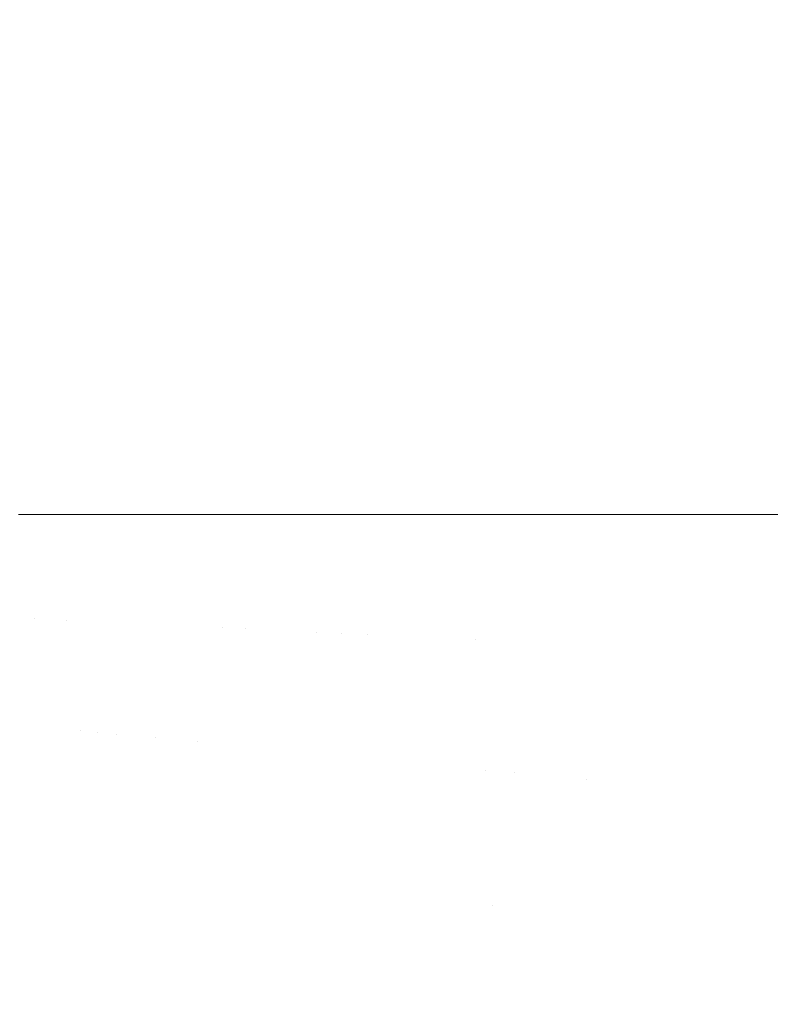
# Model space of a CAD drawing. Header units: centimetres. Extents: x -17.1 to 18.2, y 4.2 to 6.
# Tile 252 of 256: x 6.3717 to 6.4224, y 4.6671 to 4.7337. Entities that reach past the tile are written whole.
import ezdxf

# ---------------------------------------------------------------- set-up
doc = ezdxf.new("R2010")
doc.units = ezdxf.units.CM
doc.header["$LTSCALE"] = 2.54
doc.layers.add('Lucido design-1', color=7, linetype='Continuous')

# ---------------------------------------------------------------- blocks, each defined once
blk = doc.blocks.new('Gruppo-3-1')
at = {"color": 7, "linetype": 'Continuous', "lineweight": 9}
blk.add_3dface([(-17.020308, 5.900212, -2276.22217), (-17.020308, 4.300212, -2276.22217), (18.147234, 4.300212, -2276.22217), (18.147234, 5.900212, -2276.22217)], dxfattribs=at)
for points, invisible_edges in [([(18.147234, 5.900212, -2277.02217), (6.24222, 4.401209, -2277.02217), (6.247738, 4.402007, -2277.02217)], 9), ([(6.24222, 4.401209, -2277.02217), (18.147234, 5.900212, -2277.02217), (18.147234, 4.300212, -2277.02217)], 9), ([(18.147234, 5.900212, -2277.02217), (6.247738, 4.402007, -2277.02217), (6.250767, 4.402575, -2277.02217)], 9), ([(6.250767, 4.402575, -2277.02217), (6.253268, 4.403044, -2277.02217), (18.147234, 5.900212, -2277.02217)], 10), ([(18.147234, 5.900212, -2277.02217), (6.253268, 4.403044, -2277.02217), (6.258817, 4.404324, -2277.02217)], 9), ([(18.147234, 5.900212, -2277.02217), (6.258817, 4.404324, -2277.02217), (6.26439, 4.405856, -2277.02217)], 9), ([(18.147234, 5.900212, -2277.02217), (6.26439, 4.405856, -2277.02217), (6.269994, 4.407647, -2277.02217)], 9), ([(18.147234, 5.900212, -2277.02217), (6.269994, 4.407647, -2277.02217), (6.275634, 4.409711, -2277.02217)], 9), ([(18.147234, 5.900212, -2277.02217), (6.275634, 4.409711, -2277.02217), (6.281313, 4.412058, -2277.02217)], 9), ([(18.147234, 5.900212, -2277.02217), (6.281313, 4.412058, -2277.02217), (6.287038, 4.414703, -2277.02217)], 9), ([(18.147234, 5.900212, -2277.02217), (6.287038, 4.414703, -2277.02217), (6.292811, 4.417664, -2277.02217)], 9), ([(18.147234, 5.900212, -2277.02217), (6.292811, 4.417664, -2277.02217), (6.298004, 4.420601, -2277.02217), (6.298635, 4.420958, -2277.02217)], 9), ([(18.147234, 5.900212, -2277.02217), (6.298635, 4.420958, -2277.02217), (6.304513, 4.424607, -2277.02217)], 9), ([(18.147234, 5.900212, -2277.02217), (6.304513, 4.424607, -2277.02217), (6.310445, 4.428633, -2277.02217)], 9), ([(18.147234, 5.900212, -2277.02217), (6.310445, 4.428633, -2277.02217), (6.316431, 4.433061, -2277.02217)], 9), ([(18.147234, 5.900212, -2277.02217), (6.316431, 4.433061, -2277.02217), (6.319508, 4.435537, -2277.02217), (6.322469, 4.437919, -2277.02217)], 9), ([(18.147234, 5.900212, -2277.02217), (6.322469, 4.437919, -2277.02217), (6.328555, 4.443236, -2277.02217)], 9), ([(18.147234, 5.900212, -2277.02217), (6.328555, 4.443236, -2277.02217), (6.334685, 4.449043, -2277.02217)], 9), ([(18.147234, 5.900212, -2277.02217), (6.334685, 4.449043, -2277.02217), (6.340848, 4.455373, -2277.02217)], 9), ([(18.147234, 5.900212, -2277.02217), (6.340848, 4.455373, -2277.02217), (6.347034, 4.462262, -2277.02217)], 9), ([(18.147234, 5.900212, -2277.02217), (6.347034, 4.462262, -2277.02217), (6.353228, 4.469745, -2277.02217)], 9), ([(18.147234, 5.900212, -2277.02217), (6.353228, 4.469745, -2277.02217), (6.356636, 4.474215, -2277.02217)], 9), ([(6.356636, 4.474215, -2277.02217), (6.359413, 4.477858, -2277.02217), (18.147234, 5.900212, -2277.02217)], 10), ([(18.147234, 5.900212, -2277.02217), (6.359413, 4.477858, -2277.02217), (6.365564, 4.486638, -2277.02217)], 9), ([(6.365564, 4.486638, -2277.02217), (6.369371, 4.492466, -2277.02217), (18.147234, 5.900212, -2277.02217)], 10), ([(18.147234, 5.900212, -2277.02217), (6.369371, 4.492466, -2277.02217), (6.371905, 4.496635, -2277.02217)], 9), ([(6.372773, 4.700212, -2276.984153), (6.37161, 4.700212, -2276.981914), (6.37161, 5.900212, -2276.981914), (6.372509, 5.900212, -2276.983644)], 10), ([(6.371905, 4.496635, -2277.02217), (6.375446, 4.502463, -2277.02217), (18.147234, 5.900212, -2277.02217)], 10), ([(6.372509, 5.900212, -2276.983644), (6.373656, 5.900212, -2276.985852), (6.373656, 4.700212, -2276.985852), (6.372773, 4.700212, -2276.984153)], 10), ([(6.374942, 4.700212, -2276.98809), (6.373656, 4.700212, -2276.985852), (6.373656, 5.900212, -2276.985852), (6.37484, 5.900212, -2276.987913)], 10), ([(6.37484, 5.900212, -2276.987913), (6.375753, 5.900212, -2276.989502), (6.375753, 4.700212, -2276.989502), (6.374942, 4.700212, -2276.98809)], 10), ([(18.147234, 5.900212, -2277.02217), (6.375446, 4.502463, -2277.02217), (6.381366, 4.513153, -2277.02217)], 9), ([(6.375753, 5.900212, -2276.989502), (6.377269, 5.900212, -2276.991901), (6.377296, 4.700212, -2276.991943), (6.376089, 4.700212, -2276.990033)], 10), ([(6.376089, 4.700212, -2276.990033), (6.375753, 4.700212, -2276.989502), (6.375753, 5.900212, -2276.989502)], 10), ([(6.377269, 5.900212, -2276.991901), (6.377885, 5.900212, -2276.992875), (6.377885, 4.700212, -2276.992875), (6.377296, 4.700212, -2276.991943)], 10), ([(6.378545, 4.700212, -2276.993828), (6.377885, 4.700212, -2276.992875), (6.377885, 5.900212, -2276.992875), (6.378517, 5.900212, -2276.993788)], 10), ([(6.378517, 5.900212, -2276.993788), (6.380038, 5.900212, -2276.995983), (6.380038, 4.700212, -2276.995983), (6.378545, 4.700212, -2276.993828)], 10), ([(6.381187, 4.700212, -2276.997501), (6.380038, 4.700212, -2276.995983), (6.380038, 5.900212, -2276.995983), (6.381069, 5.900212, -2276.997346)], 10), ([(6.381069, 5.900212, -2276.997346), (6.3822, 5.900212, -2276.998839), (6.3822, 4.700212, -2276.998839), (6.381187, 4.700212, -2276.997501)], 10), ([(18.147234, 5.900212, -2277.02217), (6.381366, 4.513153, -2277.02217), (6.384928, 4.520239, -2277.02217)], 9), ([(6.384007, 4.700212, -2277.001028), (6.3822, 4.700212, -2276.998839), (6.3822, 5.900212, -2276.998839), (6.383674, 5.900212, -2277.000626)], 10), ([(6.383674, 5.900212, -2277.000626), (6.384361, 5.900212, -2277.001458), (6.384361, 4.700212, -2277.001458), (6.384007, 4.700212, -2277.001028)], 10), ([(6.385494, 4.700212, -2277.002719), (6.384361, 4.700212, -2277.001458), (6.384361, 5.900212, -2277.001458), (6.384993, 5.900212, -2277.002161)], 10), ([(6.384928, 4.520239, -2277.02217), (6.387131, 4.52462, -2277.02217), (18.147234, 5.900212, -2277.02217)], 10), ([(6.384993, 5.900212, -2277.002161), (6.386489, 5.900212, -2277.003827), (6.386489, 4.700212, -2277.003827), (6.385494, 4.700212, -2277.002719)], 10), ([(6.388628, 4.700212, -2277.006016), (6.387018, 4.700212, -2277.004368), (6.386489, 5.900212, -2277.003827), (6.387657, 5.900212, -2277.005023)], 10), ([(6.387018, 4.700212, -2277.004368), (6.386489, 4.700212, -2277.003827), (6.386489, 5.900212, -2277.003827)], 10), ([(18.147234, 5.900212, -2277.02217), (6.387131, 4.52462, -2277.02217), (6.392692, 4.536882, -2277.02217)], 9), ([(6.387657, 5.900212, -2277.005023), (6.388628, 5.900212, -2277.006016), (6.388628, 4.700212, -2277.006016)], 10), ([(6.388628, 5.900212, -2277.006016), (6.390748, 5.900212, -2277.008012), (6.390748, 4.700212, -2277.008012), (6.390205, 4.700212, -2277.007501)], 10), ([(6.390205, 4.700212, -2277.007501), (6.388628, 4.700212, -2277.006016), (6.388628, 5.900212, -2277.006016)], 10), ([(6.391864, 4.700212, -2277.008978), (6.390748, 4.700212, -2277.008012), (6.390748, 5.900212, -2277.008012), (6.391681, 5.900212, -2277.00882)], 10), ([(6.391681, 5.900212, -2277.00882), (6.392846, 5.900212, -2277.009827), (6.392846, 4.700212, -2277.009827), (6.391864, 4.700212, -2277.008978)], 10), ([(6.392692, 4.536882, -2277.02217), (6.397999, 4.549945, -2277.02217), (18.147234, 5.900212, -2277.02217)], 10), ([(6.392846, 5.900212, -2277.009827), (6.394919, 5.900212, -2277.011474), (6.394919, 4.700212, -2277.011474), (6.393561, 4.700212, -2277.010395)], 10), ([(6.393561, 4.700212, -2277.010395), (6.392846, 4.700212, -2277.009827), (6.392846, 5.900212, -2277.009827)], 10), ([(6.395296, 4.700212, -2277.011749), (6.394919, 4.700212, -2277.011474), (6.394919, 5.900212, -2277.011474), (6.395705, 5.900212, -2277.012048)], 10), ([(6.395705, 5.900212, -2277.012048), (6.396966, 5.900212, -2277.012966), (6.396966, 4.700212, -2277.012966), (6.395296, 4.700212, -2277.011749)], 10), ([(6.398987, 4.700212, -2277.014313), (6.398882, 4.700212, -2277.014243), (6.396966, 5.900212, -2277.012966), (6.39837, 5.900212, -2277.013902)], 10), ([(6.398882, 4.700212, -2277.014243), (6.396966, 4.700212, -2277.012966), (6.396966, 5.900212, -2277.012966)], 10), ([(18.147234, 5.900212, -2277.02217), (6.397999, 4.549945, -2277.02217), (6.402994, 4.563808, -2277.02217)], 9), ([(6.39837, 5.900212, -2277.013902), (6.398987, 5.900212, -2277.014313), (6.398987, 4.700212, -2277.014313)], 10), ([(6.400982, 4.700212, -2277.015526), (6.398987, 4.700212, -2277.014313), (6.398987, 5.900212, -2277.014313), (6.399693, 5.900212, -2277.014743)], 10), ([(6.399693, 5.900212, -2277.014743), (6.400982, 5.900212, -2277.015526), (6.400982, 4.700212, -2277.015526)], 10), ([(6.40261, 4.700212, -2277.016425), (6.400982, 4.700212, -2277.015526), (6.400982, 5.900212, -2277.015526), (6.402316, 5.900212, -2277.016263)], 10), ([(6.402316, 5.900212, -2277.016263), (6.40295, 5.900212, -2277.016613), (6.40295, 4.700212, -2277.016613), (6.40261, 4.700212, -2277.016425)], 10), ([(6.403562, 4.700212, -2277.016919), (6.40295, 4.700212, -2277.016613), (6.40295, 5.900212, -2277.016613), (6.403615, 5.900212, -2277.016945)], 10), ([(18.147234, 5.900212, -2277.02217), (6.402994, 4.563808, -2277.02217), (6.404562, 4.568772, -2277.02217)], 9), ([(6.403615, 5.900212, -2277.016945), (6.404893, 5.900212, -2277.017584), (6.404893, 4.700212, -2277.017584), (6.403562, 4.700212, -2277.016919)], 10), ([(6.404562, 4.568772, -2277.02217), (6.40762, 4.578454, -2277.02217), (18.147234, 5.900212, -2277.02217)], 10), ([(6.404893, 5.900212, -2277.017584), (6.406179, 5.900212, -2277.018161), (6.406813, 4.700212, -2277.018445), (6.405486, 4.700212, -2277.01785)], 10), ([(6.405486, 4.700212, -2277.01785), (6.404893, 4.700212, -2277.017584), (6.404893, 5.900212, -2277.017584)], 10), ([(6.406179, 5.900212, -2277.018161), (6.406813, 5.900212, -2277.018445), (6.406813, 4.700212, -2277.018445)], 10), ([(6.407436, 4.700212, -2277.018695), (6.406813, 4.700212, -2277.018445), (6.406813, 5.900212, -2277.018445), (6.407445, 5.900212, -2277.018698)], 10), ([(6.407445, 5.900212, -2277.018698), (6.408695, 5.900212, -2277.019198), (6.408709, 4.700212, -2277.019204), (6.407436, 4.700212, -2277.018695)], 10), ([(6.40762, 4.578454, -2277.02217), (6.411813, 4.59385, -2277.02217), (18.147234, 5.900212, -2277.02217)], 10), ([(6.408695, 5.900212, -2277.019198), (6.408709, 5.900212, -2277.019204), (6.408709, 4.700212, -2277.019204)], 10), ([(6.408709, 5.900212, -2277.019204), (6.410405, 4.700212, -2277.019802), (6.409411, 4.700212, -2277.019452)], 9), ([(6.408709, 5.900212, -2277.019204), (6.410585, 5.900212, -2277.019866), (6.410585, 4.700212, -2277.019866), (6.410405, 4.700212, -2277.019802)], 10), ([(6.409411, 4.700212, -2277.019452), (6.408709, 4.700212, -2277.019204), (6.408709, 5.900212, -2277.019204)], 10), ([(6.410585, 5.900212, -2277.019866), (6.412441, 5.900212, -2277.020436), (6.412441, 4.700212, -2277.020436), (6.411407, 4.700212, -2277.020119)], 10), ([(6.411407, 4.700212, -2277.020119), (6.410585, 4.700212, -2277.019866), (6.410585, 5.900212, -2277.019866)], 10), ([(6.411813, 4.59385, -2277.02217), (6.415513, 4.609947, -2277.02217), (18.147234, 5.900212, -2277.02217)], 10), ([(6.413422, 4.700212, -2277.020694), (6.412441, 4.700212, -2277.020436), (6.412441, 5.900212, -2277.020436), (6.413577, 5.900212, -2277.020735)], 10), ([(6.413577, 5.900212, -2277.020735), (6.414279, 5.900212, -2277.02092), (6.414279, 4.700212, -2277.02092), (6.413422, 4.700212, -2277.020694)], 10), ([(6.414279, 5.900212, -2277.02092), (6.416102, 5.900212, -2277.02132), (6.416102, 4.700212, -2277.02132), (6.414435, 4.700212, -2277.020954)], 10), ([(6.414435, 4.700212, -2277.020954), (6.414279, 4.700212, -2277.02092), (6.414279, 5.900212, -2277.02092)], 10), ([(6.415513, 4.609947, -2277.02217), (6.416693, 4.616227, -2277.02217), (18.147234, 5.900212, -2277.02217)], 10), ([(6.416474, 4.700212, -2277.021386), (6.416102, 5.900212, -2277.02132), (6.417084, 5.900212, -2277.021494)], 9), ([(6.416474, 4.700212, -2277.021386), (6.416102, 4.700212, -2277.02132), (6.416102, 5.900212, -2277.02132)], 10), ([(6.417084, 5.900212, -2277.021494), (6.417912, 5.900212, -2277.02164), (6.417912, 4.700212, -2277.02164), (6.416474, 4.700212, -2277.021386)], 10), ([(6.416693, 4.616227, -2277.02217), (6.418658, 4.626677, -2277.02217), (18.147234, 5.900212, -2277.02217)], 10), ([(6.417912, 5.900212, -2277.02164), (6.419709, 5.900212, -2277.021883), (6.419709, 4.700212, -2277.021883), (6.418525, 4.700212, -2277.021723)], 10), ([(6.418525, 4.700212, -2277.021723), (6.417912, 4.700212, -2277.02164), (6.417912, 5.900212, -2277.02164)], 10), ([(6.418658, 4.626677, -2277.02217), (6.421195, 4.643954, -2277.02217), (18.147234, 5.900212, -2277.02217)], 10), ([(6.420585, 4.700212, -2277.021966), (6.419709, 4.700212, -2277.021883), (6.419709, 5.900212, -2277.021883), (6.420452, 5.900212, -2277.021953)], 10), ([(6.420452, 5.900212, -2277.021953), (6.421497, 5.900212, -2277.022051), (6.421497, 4.700212, -2277.022051), (6.420585, 4.700212, -2277.021966)], 10), ([(18.147234, 5.900212, -2277.02217), (6.421195, 4.643954, -2277.02217), (6.422938, 4.660392, -2277.02217)], 9), ([(6.421497, 5.900212, -2277.022051), (6.423276, 5.900212, -2277.022146), (6.423276, 4.700212, -2277.022146), (6.421617, 4.700212, -2277.022058)], 10), ([(6.421617, 4.700212, -2277.022058), (6.421497, 4.700212, -2277.022051), (6.421497, 5.900212, -2277.022051)], 10), ([(6.372679, 4.693181, -2276.984163), (6.371663, 4.69323, -2276.98217), (6.37161, 4.700212, -2276.981914), (6.372773, 4.700212, -2276.984153)], 11), ([(6.372679, 4.693181, -2276.984163), (6.372773, 4.700212, -2276.984153), (6.373656, 4.700212, -2276.985852)], 9), ([(6.373656, 4.700212, -2276.985852), (6.373741, 4.69313, -2276.986141), (6.372679, 4.693181, -2276.984163)], 11), ([(6.373741, 4.69313, -2276.986141), (6.373656, 4.700212, -2276.985852), (6.374942, 4.700212, -2276.98809), (6.374849, 4.693077, -2276.988101)], 13), ([(6.374849, 4.693077, -2276.988101), (6.374942, 4.700212, -2276.98809), (6.375753, 4.700212, -2276.989502)], 9), ([(6.374849, 4.693077, -2276.988101), (6.376089, 4.700212, -2276.990033), (6.375767, 4.685611, -2276.990039)], 11), ([(6.375753, 4.700212, -2276.989502), (6.376089, 4.700212, -2276.990033), (6.374849, 4.693077, -2276.988101)], 10), ([(6.376967, 4.685494, -2276.991952), (6.375767, 4.685611, -2276.990039), (6.376089, 4.700212, -2276.990033), (6.377296, 4.700212, -2276.991943)], 11), ([(6.376967, 4.685494, -2276.991952), (6.377296, 4.700212, -2276.991943), (6.377885, 4.700212, -2276.992875)], 9), ([(6.377885, 4.700212, -2276.992875), (6.378214, 4.685372, -2276.993838), (6.376967, 4.685494, -2276.991952)], 11), ([(6.377885, 4.700212, -2276.992875), (6.378545, 4.700212, -2276.993828), (6.378214, 4.685372, -2276.993838)], 10), ([(6.379508, 4.685246, -2276.995693), (6.378214, 4.685372, -2276.993838), (6.378545, 4.700212, -2276.993828), (6.380038, 4.700212, -2276.995983)], 11), ([(6.380849, 4.685115, -2276.997512), (6.379508, 4.685246, -2276.995693), (6.380038, 4.700212, -2276.995983)], 11), ([(6.380038, 4.700212, -2276.995983), (6.381187, 4.700212, -2276.997501), (6.380849, 4.685115, -2276.997512)], 10), ([(6.3822, 4.700212, -2276.998839), (6.382237, 4.68498, -2276.999294), (6.380849, 4.685115, -2276.997512)], 11), ([(6.380849, 4.685115, -2276.997512), (6.381187, 4.700212, -2276.997501), (6.3822, 4.700212, -2276.998839)], 9), ([(6.3822, 4.700212, -2276.998839), (6.384007, 4.700212, -2277.001028), (6.383671, 4.68484, -2277.001035), (6.382237, 4.68498, -2276.999294)], 14), ([(6.385401, 4.692571, -2277.00273), (6.383671, 4.68484, -2277.001035), (6.384361, 4.700212, -2277.001458)], 11), ([(6.383671, 4.68484, -2277.001035), (6.384007, 4.700212, -2277.001028), (6.384361, 4.700212, -2277.001458)], 9), ([(6.384361, 4.700212, -2277.001458), (6.385494, 4.700212, -2277.002719), (6.385401, 4.692571, -2277.00273)], 10), ([(6.385401, 4.692571, -2277.00273), (6.385494, 4.700212, -2277.002719), (6.386489, 4.700212, -2277.003827)], 9), ([(6.386489, 4.700212, -2277.003827), (6.386928, 4.692498, -2277.004376), (6.385401, 4.692571, -2277.00273)], 11), ([(6.386489, 4.700212, -2277.003827), (6.387018, 4.700212, -2277.004368), (6.386928, 4.692498, -2277.004376)], 10), ([(6.386928, 4.692498, -2277.004376), (6.387018, 4.700212, -2277.004368), (6.388628, 4.700212, -2277.006016), (6.388499, 4.692422, -2277.005971)], 13), ([(6.388499, 4.692422, -2277.005971), (6.388628, 4.700212, -2277.006016), (6.390205, 4.700212, -2277.007501), (6.390114, 4.692345, -2277.007509)], 13), ([(6.391771, 4.692266, -2277.008989), (6.390114, 4.692345, -2277.007509), (6.390748, 4.700212, -2277.008012)], 11), ([(6.390114, 4.692345, -2277.007509), (6.390205, 4.700212, -2277.007501), (6.390748, 4.700212, -2277.008012)], 9), ([(6.390748, 4.700212, -2277.008012), (6.391864, 4.700212, -2277.008978), (6.391771, 4.692266, -2277.008989)], 10), ([(6.391771, 4.692266, -2277.008989), (6.391864, 4.700212, -2277.008978), (6.392846, 4.700212, -2277.009827)], 9), ([(6.392846, 4.700212, -2277.009827), (6.393469, 4.692184, -2277.010405), (6.391771, 4.692266, -2277.008989)], 11), ([(6.392846, 4.700212, -2277.009827), (6.393561, 4.700212, -2277.010395), (6.393469, 4.692184, -2277.010405)], 10), ([(6.393469, 4.692184, -2277.010405), (6.393561, 4.700212, -2277.010395), (6.394919, 4.700212, -2277.011474)], 9), ([(6.394919, 4.700212, -2277.011474), (6.395206, 4.692101, -2277.011756), (6.393469, 4.692184, -2277.010405)], 11), ([(6.394919, 4.700212, -2277.011474), (6.395296, 4.700212, -2277.011749), (6.395206, 4.692101, -2277.011756)], 10), ([(6.395206, 4.692101, -2277.011756), (6.395296, 4.700212, -2277.011749), (6.396966, 4.700212, -2277.012966), (6.396982, 4.692016, -2277.013037)], 13), ([(6.396982, 4.692016, -2277.013037), (6.396966, 4.700212, -2277.012966), (6.398882, 4.700212, -2277.014243), (6.398793, 4.691929, -2277.014245)], 13), ([(6.398793, 4.691929, -2277.014245), (6.398882, 4.700212, -2277.014243), (6.398987, 4.700212, -2277.014313)], 9), ([(6.398987, 4.700212, -2277.014313), (6.400982, 4.700212, -2277.015526), (6.400639, 4.69184, -2277.015378), (6.398793, 4.691929, -2277.014245)], 14), ([(6.400639, 4.69184, -2277.015378), (6.400982, 4.700212, -2277.015526), (6.40261, 4.700212, -2277.016425), (6.402518, 4.69175, -2277.016431)], 13), ([(6.402518, 4.69175, -2277.016431), (6.40261, 4.700212, -2277.016425), (6.40295, 4.700212, -2277.016613)], 9), ([(6.402518, 4.69175, -2277.016431), (6.403562, 4.700212, -2277.016919), (6.403189, 4.682937, -2277.016928)], 11), ([(6.40295, 4.700212, -2277.016613), (6.403562, 4.700212, -2277.016919), (6.402518, 4.69175, -2277.016431)], 10), ([(6.403562, 4.700212, -2277.016919), (6.404893, 4.700212, -2277.017584), (6.404145, 4.682843, -2277.017404), (6.403189, 4.682937, -2277.016928)], 14), ([(6.405109, 4.682749, -2277.017858), (6.404145, 4.682843, -2277.017404), (6.404893, 4.700212, -2277.017584), (6.405486, 4.700212, -2277.01785)], 11), ([(6.405486, 4.700212, -2277.01785), (6.406813, 4.700212, -2277.018445), (6.406079, 4.682655, -2277.018292), (6.405109, 4.682749, -2277.017858)], 14), ([(6.407055, 4.68256, -2277.018703), (6.406079, 4.682655, -2277.018292), (6.406813, 4.700212, -2277.018445), (6.407436, 4.700212, -2277.018695)], 11), ([(6.407436, 4.700212, -2277.018695), (6.408709, 4.700212, -2277.019204), (6.408038, 4.682464, -2277.019093), (6.407055, 4.68256, -2277.018703)], 14), ([(6.409026, 4.682367, -2277.019461), (6.408038, 4.682464, -2277.019093), (6.408709, 4.700212, -2277.019204), (6.409411, 4.700212, -2277.019452)], 11), ([(6.409411, 4.700212, -2277.019452), (6.410405, 4.700212, -2277.019802), (6.41002, 4.68227, -2277.019806), (6.409026, 4.682367, -2277.019461)], 14), ([(6.411407, 4.700212, -2277.020119), (6.409764, 4.663058, -2277.020128), (6.41002, 4.68227, -2277.019806)], 11), ([(6.411407, 4.700212, -2277.020119), (6.412441, 4.700212, -2277.020436), (6.410761, 4.662856, -2277.020427), (6.409764, 4.663058, -2277.020128)], 14), ([(6.41002, 4.68227, -2277.019806), (6.410585, 4.700212, -2277.019866), (6.411407, 4.700212, -2277.020119)], 9), ([(6.41002, 4.68227, -2277.019806), (6.410405, 4.700212, -2277.019802), (6.410585, 4.700212, -2277.019866)], 9), ([(6.411762, 4.662654, -2277.020704), (6.410761, 4.662856, -2277.020427), (6.412441, 4.700212, -2277.020436), (6.413422, 4.700212, -2277.020694)], 11), ([(6.412767, 4.662451, -2277.020957), (6.411762, 4.662654, -2277.020704), (6.413422, 4.700212, -2277.020694), (6.414279, 4.700212, -2277.02092)], 11), ([(6.414279, 4.700212, -2277.02092), (6.414435, 4.700212, -2277.020954), (6.412767, 4.662451, -2277.020957)], 10), ([(6.413776, 4.662247, -2277.021186), (6.412767, 4.662451, -2277.020957), (6.414435, 4.700212, -2277.020954), (6.416102, 4.700212, -2277.02132)], 11), ([(6.416102, 4.700212, -2277.02132), (6.416474, 4.700212, -2277.021386), (6.414788, 4.662042, -2277.021392), (6.413776, 4.662247, -2277.021186)], 14), ([(6.415803, 4.661837, -2277.021574), (6.414788, 4.662042, -2277.021392), (6.416474, 4.700212, -2277.021386), (6.417912, 4.700212, -2277.02164)], 11), ([(6.417912, 4.700212, -2277.02164), (6.418525, 4.700212, -2277.021723), (6.416821, 4.661631, -2277.021731), (6.415803, 4.661837, -2277.021574)], 14), ([(6.417841, 4.661424, -2277.021865), (6.416821, 4.661631, -2277.021731), (6.418525, 4.700212, -2277.021723), (6.419709, 4.700212, -2277.021883)], 11), ([(6.419709, 4.700212, -2277.021883), (6.420585, 4.700212, -2277.021966), (6.418863, 4.661218, -2277.021975), (6.417841, 4.661424, -2277.021865)], 14), ([(6.419886, 4.661011, -2277.02206), (6.418863, 4.661218, -2277.021975), (6.420585, 4.700212, -2277.021966), (6.421497, 4.700212, -2277.022051)], 11), ([(6.421617, 4.700212, -2277.022058), (6.423276, 4.700212, -2277.022146), (6.420911, 4.660804, -2277.022121), (6.419886, 4.661011, -2277.02206)], 14), ([(6.421497, 4.700212, -2277.022051), (6.421617, 4.700212, -2277.022058), (6.419886, 4.661011, -2277.02206)], 10), ([(6.421936, 4.660596, -2277.022158), (6.420911, 4.660804, -2277.022121), (6.423276, 4.700212, -2277.022146), (6.423685, 4.700212, -2277.022153)], 11), ([(6.421936, 4.660596, -2277.022158), (6.423685, 4.700212, -2277.022153), (6.424712, 4.697506, -2277.02217), (6.424255, 4.679716, -2277.02217)], 11), ([(6.372448, 4.685934, -2276.984163), (6.371434, 4.686033, -2276.98217), (6.371663, 4.69323, -2276.98217), (6.372679, 4.693181, -2276.984163)], 15), ([(6.372679, 4.693181, -2276.984163), (6.373741, 4.69313, -2276.986141), (6.373508, 4.685831, -2276.986141), (6.372448, 4.685934, -2276.984163)], 15), ([(6.374849, 4.693077, -2276.988101), (6.374614, 4.685723, -2276.988101), (6.373508, 4.685831, -2276.986141), (6.373741, 4.69313, -2276.986141)], 15), ([(6.375767, 4.685611, -2276.990039), (6.374614, 4.685723, -2276.988101), (6.374849, 4.693077, -2276.988101)], 11), ([(6.385401, 4.692571, -2277.00273), (6.38515, 4.684696, -2277.00273), (6.383671, 4.68484, -2277.001035)], 11), ([(6.386928, 4.692498, -2277.004376), (6.386675, 4.684547, -2277.004376), (6.38515, 4.684696, -2277.00273), (6.385401, 4.692571, -2277.00273)], 15), ([(6.388499, 4.692422, -2277.005971), (6.388243, 4.684394, -2277.005971), (6.386675, 4.684547, -2277.004376), (6.386928, 4.692498, -2277.004376)], 15), ([(6.390114, 4.692345, -2277.007509), (6.389855, 4.684237, -2277.007509), (6.388243, 4.684394, -2277.005971), (6.388499, 4.692422, -2277.005971)], 15), ([(6.391771, 4.692266, -2277.008989), (6.39151, 4.684075, -2277.008989), (6.389855, 4.684237, -2277.007509), (6.390114, 4.692345, -2277.007509)], 15), ([(6.393469, 4.692184, -2277.010405), (6.393205, 4.68391, -2277.010405), (6.39151, 4.684075, -2277.008989), (6.391771, 4.692266, -2277.008989)], 15), ([(6.395206, 4.692101, -2277.011756), (6.39494, 4.683741, -2277.011756), (6.393205, 4.68391, -2277.010405), (6.393469, 4.692184, -2277.010405)], 15), ([(6.396982, 4.692016, -2277.013037), (6.396712, 4.683568, -2277.013037), (6.39494, 4.683741, -2277.011756), (6.395206, 4.692101, -2277.011756)], 15), ([(6.398793, 4.691929, -2277.014245), (6.398521, 4.683392, -2277.014245), (6.396712, 4.683568, -2277.013037), (6.396982, 4.692016, -2277.013037)], 15), ([(6.400639, 4.69184, -2277.015378), (6.400364, 4.683212, -2277.015378), (6.398521, 4.683392, -2277.014245), (6.398793, 4.691929, -2277.014245)], 15), ([(6.402518, 4.69175, -2277.016431), (6.40224, 4.683029, -2277.016431), (6.400364, 4.683212, -2277.015378), (6.400639, 4.69184, -2277.015378)], 15), ([(6.403189, 4.682937, -2277.016928), (6.40224, 4.683029, -2277.016431), (6.402518, 4.69175, -2277.016431)], 11), ([(6.372045, 4.678474, -2276.984163), (6.371033, 4.678625, -2276.98217), (6.371434, 4.686033, -2276.98217), (6.372448, 4.685934, -2276.984163)], 15), ([(6.372448, 4.685934, -2276.984163), (6.373508, 4.685831, -2276.986141), (6.373102, 4.678317, -2276.986141), (6.372045, 4.678474, -2276.984163)], 15), ([(6.373102, 4.678317, -2276.986141), (6.373508, 4.685831, -2276.986141), (6.374614, 4.685723, -2276.988101), (6.374205, 4.678153, -2276.988101)], 15), ([(6.374205, 4.678153, -2276.988101), (6.374614, 4.685723, -2276.988101), (6.375767, 4.685611, -2276.990039), (6.375355, 4.677981, -2276.990039)], 15), ([(6.375355, 4.677981, -2276.990039), (6.375767, 4.685611, -2276.990039), (6.376967, 4.685494, -2276.991952), (6.376552, 4.677803, -2276.991952)], 15), ([(6.376552, 4.677803, -2276.991952), (6.376967, 4.685494, -2276.991952), (6.378214, 4.685372, -2276.993838), (6.377796, 4.677618, -2276.993838)], 15), ([(6.377796, 4.677618, -2276.993838), (6.378214, 4.685372, -2276.993838), (6.379508, 4.685246, -2276.995693), (6.379086, 4.677426, -2276.995693)], 15), ([(6.379086, 4.677426, -2276.995693), (6.379508, 4.685246, -2276.995693), (6.380849, 4.685115, -2276.997512), (6.380423, 4.677227, -2276.997512)], 15), ([(6.380423, 4.677227, -2276.997512), (6.380849, 4.685115, -2276.997512), (6.382237, 4.68498, -2276.999294), (6.381807, 4.677021, -2276.999294)], 15), ([(6.381807, 4.677021, -2276.999294), (6.382237, 4.68498, -2276.999294), (6.383671, 4.68484, -2277.001035), (6.383237, 4.676808, -2277.001035)], 15), ([(6.383237, 4.676808, -2277.001035), (6.383671, 4.68484, -2277.001035), (6.38515, 4.684696, -2277.00273), (6.384712, 4.676588, -2277.00273)], 15), ([(6.384712, 4.676588, -2277.00273), (6.38515, 4.684696, -2277.00273), (6.386675, 4.684547, -2277.004376), (6.386232, 4.676362, -2277.004376)], 15), ([(6.386232, 4.676362, -2277.004376), (6.386675, 4.684547, -2277.004376), (6.388243, 4.684394, -2277.005971), (6.387797, 4.676129, -2277.005971)], 15), ([(6.387797, 4.676129, -2277.005971), (6.388243, 4.684394, -2277.005971), (6.389855, 4.684237, -2277.007509), (6.389405, 4.67589, -2277.007509)], 15), ([(6.389405, 4.67589, -2277.007509), (6.389855, 4.684237, -2277.007509), (6.39151, 4.684075, -2277.008989), (6.391054, 4.675644, -2277.008989)], 15), ([(6.391054, 4.675644, -2277.008989), (6.39151, 4.684075, -2277.008989), (6.393205, 4.68391, -2277.010405), (6.392745, 4.675393, -2277.010405)], 15), ([(6.392745, 4.675393, -2277.010405), (6.393205, 4.68391, -2277.010405), (6.39494, 4.683741, -2277.011756), (6.394475, 4.675135, -2277.011756)], 15), ([(6.394475, 4.675135, -2277.011756), (6.39494, 4.683741, -2277.011756), (6.396712, 4.683568, -2277.013037), (6.396242, 4.674872, -2277.013037)], 15), ([(6.396242, 4.674872, -2277.013037), (6.396712, 4.683568, -2277.013037), (6.398521, 4.683392, -2277.014245), (6.398046, 4.674603, -2277.014245)], 15), ([(6.398046, 4.674603, -2277.014245), (6.398521, 4.683392, -2277.014245), (6.400364, 4.683212, -2277.015378), (6.399884, 4.67433, -2277.015378)], 15), ([(6.399884, 4.67433, -2277.015378), (6.400364, 4.683212, -2277.015378), (6.40224, 4.683029, -2277.016431), (6.401755, 4.674051, -2277.016431)], 15), ([(6.401755, 4.674051, -2277.016431), (6.40224, 4.683029, -2277.016431), (6.403189, 4.682937, -2277.016928)], 11), ([(6.403189, 4.682937, -2277.016928), (6.404145, 4.682843, -2277.017404), (6.403655, 4.673768, -2277.017404), (6.401755, 4.674051, -2277.016431)], 15), ([(6.403655, 4.673768, -2277.017404), (6.404145, 4.682843, -2277.017404), (6.405109, 4.682749, -2277.017858)], 11), ([(6.403655, 4.673768, -2277.017404), (6.405109, 4.682749, -2277.017858), (6.403894, 4.664245, -2277.017858)], 11), ([(6.405109, 4.682749, -2277.017858), (6.406079, 4.682655, -2277.018292), (6.404857, 4.66405, -2277.018292), (6.403894, 4.664245, -2277.017858)], 15), ([(6.405827, 4.663854, -2277.018703), (6.404857, 4.66405, -2277.018292), (6.406079, 4.682655, -2277.018292), (6.407055, 4.68256, -2277.018703)], 15), ([(6.407055, 4.68256, -2277.018703), (6.408038, 4.682464, -2277.019093), (6.406803, 4.663657, -2277.019093), (6.405827, 4.663854, -2277.018703)], 15), ([(6.407785, 4.663458, -2277.019461), (6.406803, 4.663657, -2277.019093), (6.408038, 4.682464, -2277.019093), (6.409026, 4.682367, -2277.019461)], 15), ([(6.409026, 4.682367, -2277.019461), (6.41002, 4.68227, -2277.019806), (6.408772, 4.663258, -2277.019806), (6.407785, 4.663458, -2277.019461)], 15), ([(6.409764, 4.663058, -2277.020128), (6.408772, 4.663258, -2277.019806), (6.41002, 4.68227, -2277.019806)], 11), ([(6.424255, 4.679716, -2277.02217), (6.423073, 4.661673, -2277.02217), (6.422938, 4.660392, -2277.02217), (6.421936, 4.660596, -2277.022158)], 12), ([(6.371454, 4.670805, -2276.984163), (6.370447, 4.671008, -2276.98217), (6.371033, 4.678625, -2276.98217), (6.372045, 4.678474, -2276.984163)], 15), ([(6.372045, 4.678474, -2276.984163), (6.373102, 4.678317, -2276.986141), (6.372507, 4.670592, -2276.986141), (6.371454, 4.670805, -2276.984163)], 15), ([(6.374205, 4.678153, -2276.988101), (6.373606, 4.67037, -2276.988101), (6.372507, 4.670592, -2276.986141), (6.373102, 4.678317, -2276.986141)], 15), ([(6.375355, 4.677981, -2276.990039), (6.374752, 4.670138, -2276.990039), (6.373606, 4.67037, -2276.988101), (6.374205, 4.678153, -2276.988101)], 15), ([(6.376552, 4.677803, -2276.991952), (6.375943, 4.669897, -2276.991952), (6.374752, 4.670138, -2276.990039), (6.375355, 4.677981, -2276.990039)], 15), ([(6.377796, 4.677618, -2276.993838), (6.377182, 4.669647, -2276.993838), (6.375943, 4.669897, -2276.991952), (6.376552, 4.677803, -2276.991952)], 15), ([(6.379086, 4.677426, -2276.995693), (6.378467, 4.669387, -2276.995693), (6.377182, 4.669647, -2276.993838), (6.377796, 4.677618, -2276.993838)], 15), ([(6.380423, 4.677227, -2276.997512), (6.379799, 4.669117, -2276.997512), (6.378467, 4.669387, -2276.995693), (6.379086, 4.677426, -2276.995693)], 15), ([(6.381807, 4.677021, -2276.999294), (6.381177, 4.668839, -2276.999294), (6.379799, 4.669117, -2276.997512), (6.380423, 4.677227, -2276.997512)], 15), ([(6.383237, 4.676808, -2277.001035), (6.382601, 4.668551, -2277.001035), (6.381177, 4.668839, -2276.999294), (6.381807, 4.677021, -2276.999294)], 15), ([(6.384712, 4.676588, -2277.00273), (6.38407, 4.668254, -2277.00273), (6.382601, 4.668551, -2277.001035), (6.383237, 4.676808, -2277.001035)], 15), ([(6.386232, 4.676362, -2277.004376), (6.385585, 4.667947, -2277.004376), (6.38407, 4.668254, -2277.00273), (6.384712, 4.676588, -2277.00273)], 15), ([(6.387797, 4.676129, -2277.005971), (6.387143, 4.667632, -2277.005971), (6.385585, 4.667947, -2277.004376), (6.386232, 4.676362, -2277.004376)], 15), ([(6.389405, 4.67589, -2277.007509), (6.388744, 4.667308, -2277.007509), (6.387143, 4.667632, -2277.005971), (6.387797, 4.676129, -2277.005971)], 15), ([(6.391054, 4.675644, -2277.008989), (6.390387, 4.666976, -2277.008989), (6.388744, 4.667308, -2277.007509), (6.389405, 4.67589, -2277.007509)], 15), ([(6.392745, 4.675393, -2277.010405), (6.392071, 4.666636, -2277.010405), (6.390387, 4.666976, -2277.008989), (6.391054, 4.675644, -2277.008989)], 15), ([(6.394475, 4.675135, -2277.011756), (6.393794, 4.666287, -2277.011756), (6.392071, 4.666636, -2277.010405), (6.392745, 4.675393, -2277.010405)], 15), ([(6.396242, 4.674872, -2277.013037), (6.395554, 4.665931, -2277.013037), (6.393794, 4.666287, -2277.011756), (6.394475, 4.675135, -2277.011756)], 15), ([(6.398046, 4.674603, -2277.014245), (6.397351, 4.665568, -2277.014245), (6.395554, 4.665931, -2277.013037), (6.396242, 4.674872, -2277.013037)], 15), ([(6.399884, 4.67433, -2277.015378), (6.399181, 4.665198, -2277.015378), (6.397351, 4.665568, -2277.014245), (6.398046, 4.674603, -2277.014245)], 15), ([(6.401755, 4.674051, -2277.016431), (6.401044, 4.664821, -2277.016431), (6.399181, 4.665198, -2277.015378), (6.399884, 4.67433, -2277.015378)], 15), ([(6.403655, 4.673768, -2277.017404), (6.402937, 4.664438, -2277.017404), (6.401044, 4.664821, -2277.016431), (6.401755, 4.674051, -2277.016431)], 15), ([(6.403894, 4.664245, -2277.017858), (6.402937, 4.664438, -2277.017404), (6.403655, 4.673768, -2277.017404)], 11), ([(6.371454, 4.670805, -2276.984163), (6.372507, 4.670592, -2276.986141), (6.371708, 4.662662, -2276.986141), (6.37066, 4.662932, -2276.984163)], 15), ([(6.371708, 4.662662, -2276.986141), (6.372507, 4.670592, -2276.986141), (6.373606, 4.67037, -2276.988101), (6.372801, 4.66238, -2276.988101)], 15), ([(6.372801, 4.66238, -2276.988101), (6.373606, 4.67037, -2276.988101), (6.374752, 4.670138, -2276.990039), (6.37394, 4.662086, -2276.990039)], 15), ([(6.37394, 4.662086, -2276.990039), (6.374752, 4.670138, -2276.990039), (6.375943, 4.669897, -2276.991952), (6.375125, 4.661781, -2276.991952)], 15), ([(6.375125, 4.661781, -2276.991952), (6.375943, 4.669897, -2276.991952), (6.377182, 4.669647, -2276.993838), (6.376357, 4.661463, -2276.993838)], 15), ([(6.376357, 4.661463, -2276.993838), (6.377182, 4.669647, -2276.993838), (6.378467, 4.669387, -2276.995693), (6.377635, 4.661134, -2276.995693)], 15), ([(6.377635, 4.661134, -2276.995693), (6.378467, 4.669387, -2276.995693), (6.379799, 4.669117, -2276.997512), (6.378959, 4.660792, -2276.997512)], 15), ([(6.378959, 4.660792, -2276.997512), (6.379799, 4.669117, -2276.997512), (6.381177, 4.668839, -2276.999294), (6.38033, 4.660439, -2276.999294)], 15), ([(6.38033, 4.660439, -2276.999294), (6.381177, 4.668839, -2276.999294), (6.382601, 4.668551, -2277.001035), (6.381746, 4.660074, -2277.001035)], 15), ([(6.381746, 4.660074, -2277.001035), (6.382601, 4.668551, -2277.001035), (6.38407, 4.668254, -2277.00273), (6.383208, 4.659697, -2277.00273)], 15), ([(6.383208, 4.659697, -2277.00273), (6.38407, 4.668254, -2277.00273), (6.385585, 4.667947, -2277.004376), (6.384714, 4.659309, -2277.004376)], 15), ([(6.384714, 4.659309, -2277.004376), (6.385585, 4.667947, -2277.004376), (6.387143, 4.667632, -2277.005971), (6.386263, 4.65891, -2277.005971)], 15), ([(6.386263, 4.65891, -2277.005971), (6.387143, 4.667632, -2277.005971), (6.388744, 4.667308, -2277.007509), (6.387856, 4.658499, -2277.007509)], 15), ([(6.387856, 4.658499, -2277.007509), (6.388744, 4.667308, -2277.007509), (6.390387, 4.666976, -2277.008989), (6.38949, 4.658078, -2277.008989)], 15)]:
    blk.add_3dface(points, dxfattribs=dict(at, invisible_edges=invisible_edges))
blk = doc.blocks.new('Gruppo-4-1')
at = {"color": 7}
blk.add_blockref('Gruppo-3-1', (0, 0), dxfattribs=at)

msp = doc.modelspace()

# ---------------------------------------------------------------- block references
at = {"layer": 'Lucido design-1', "color": 7}
msp.add_blockref('Gruppo-4-1', (0, 0), dxfattribs=at)

doc.saveas('drawing.dxf')
